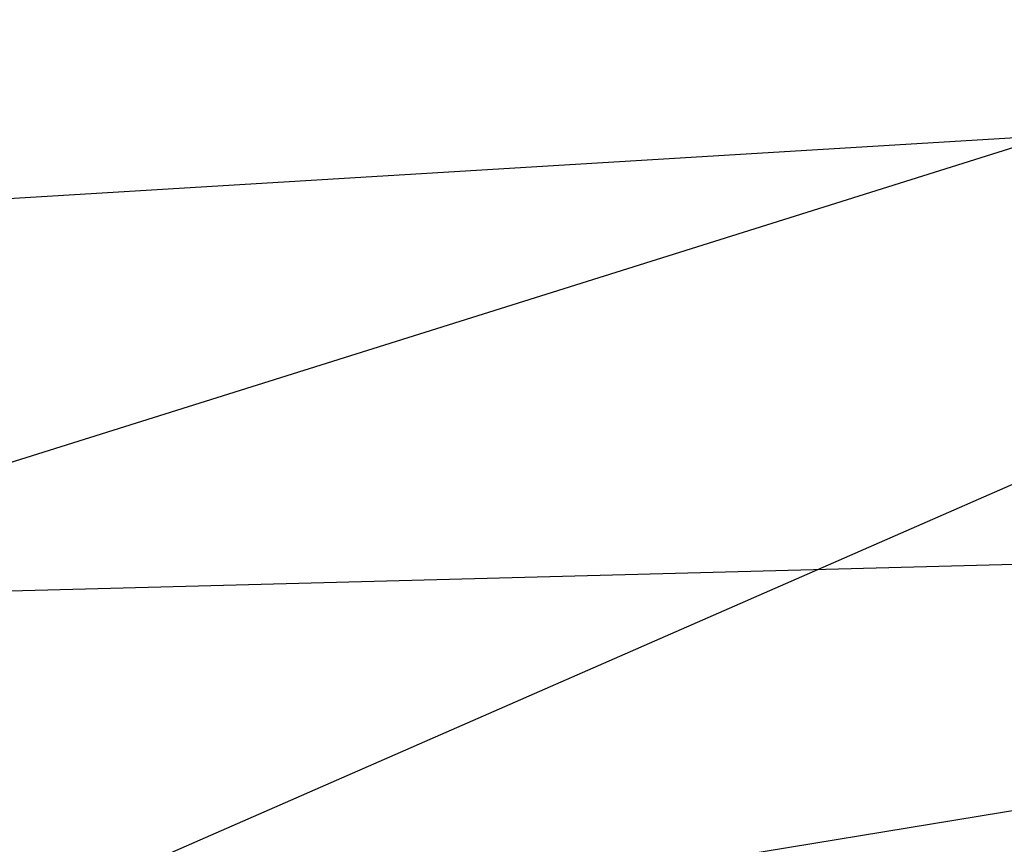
# Model space of a CAD drawing. Extents: x 0 to 901, y 0 to 72.
# Tile 87 of 256: x 448.84811 to 448.8516, y 61.23361 to 61.23653. Entities that reach past the tile are written whole.
import ezdxf

# ---------------------------------------------------------------- set-up
doc = ezdxf.new("R2010")
doc.units = 0
doc.header["$LTSCALE"] = 25.4
doc.layers.get('0').update_dxf_attribs({"color": 13, "linetype": 'CONTINUOUS'})

# ---------------------------------------------------------------- blocks, each defined once
blk = doc.blocks.new('PIN-LED-M-8128_STL')
at = {"color": 0}
for p, q in [((11.1182108, 453.32547, 61.3793831), (11.0545988, 453.7138672, 61.6047211)), ((11.1182108, 453.32547, 61.3793831), (11.0545988, 453.7138672, 61.6047211)), ((11.1216812, 453.3269653, 5.1863971), (11.0073242, 453.690918, 4.9704819)), ((11.1216812, 453.3269653, 5.1863971), (11.0073242, 453.690918, 4.9704819)), ((11.1116829, 453.3226624, 61.9914856), (11.1061897, 453.5281067, 61.8867874)), ((11.1116829, 453.3226624, 61.9914856), (11.1061897, 453.5281067, 61.8867874)), ((11.1116829, 453.3226624, 63.3914871), (11.0994263, 453.5248718, 63.2863312)), ((11.1116829, 453.3226624, 63.3914871), (11.0994263, 453.5248718, 63.2863312)), ((11.1268606, 453.3292236, 2.4742181), (11.0509119, 453.5027771, 2.5835931)), ((11.1268606, 453.3292236, 2.4742181), (11.0509119, 453.5027771, 2.5835931))]:
    blk.add_line(p, q, dxfattribs=at)
mesh = blk.add_polyface(dxfattribs=at)
corners = [(11.2927637, 453.4114075, 3.797394), (11.1945372, 453.3603821, 3.7909791), (11.1086311, 453.7425537, 3.578644)]
mesh.append_faces([[corners[k] for k in face] for face in [(0, 1, 2)]], dxfattribs={"color": 0})
mesh = blk.add_polyface(dxfattribs=at)
corners = [(11.203413, 453.3647156, 60.6846046), (11.107358, 453.7418518, 60.9087486), (11.0366411, 453.7049255, 60.9033546)]
mesh.append_faces([[corners[k] for k in face] for face in [(0, 1, 2)]], dxfattribs={"color": 0})
mesh = blk.add_polyface(dxfattribs=at)
corners = [(11.3073435, 453.4196167, 60.6909943), (11.107358, 453.7418518, 60.9087486), (11.203413, 453.3647156, 60.6846046)]
mesh.append_faces([[corners[k] for k in face] for face in [(0, 1, 2)]], dxfattribs={"color": 0})
mesh = blk.add_polyface(dxfattribs=at)
corners = [(11.2021456, 453.3640747, 0.9914658), (10.947278, 453.6645203, 0.7658517), (11.0444956, 453.7088013, 0.7734238)]
mesh.append_faces([[corners[k] for k in face] for face in [(0, 1, 2)]], dxfattribs={"color": 0})
mesh = blk.add_polyface(dxfattribs=at)
corners = [(11.3094292, 453.4207764, 0.998511), (11.2021456, 453.3640747, 0.9914658), (11.0444956, 453.7088013, 0.7734238)]
mesh.append_faces([[corners[k] for k in face] for face in [(0, 1, 2)]], dxfattribs={"color": 0})
mesh = blk.add_polyface(dxfattribs=at)
corners = [(11.1114378, 453.3225403, 5.2732639), (11.0369873, 453.4967346, 5.3826389), (10.9328775, 453.2563477, 5.2626619)]
mesh.append_faces([[corners[k] for k in face] for face in [(0, 1, 2)]], dxfattribs={"color": 0})

msp = doc.modelspace()

# ---------------------------------------------------------------- block references
at = {"color": 250, "rotation": 270}
msp.add_blockref('PIN-LED-M-8128_STL', (-4.5156512, 72.3450928, -0.2648032), dxfattribs=at)

doc.saveas('drawing.dxf')
